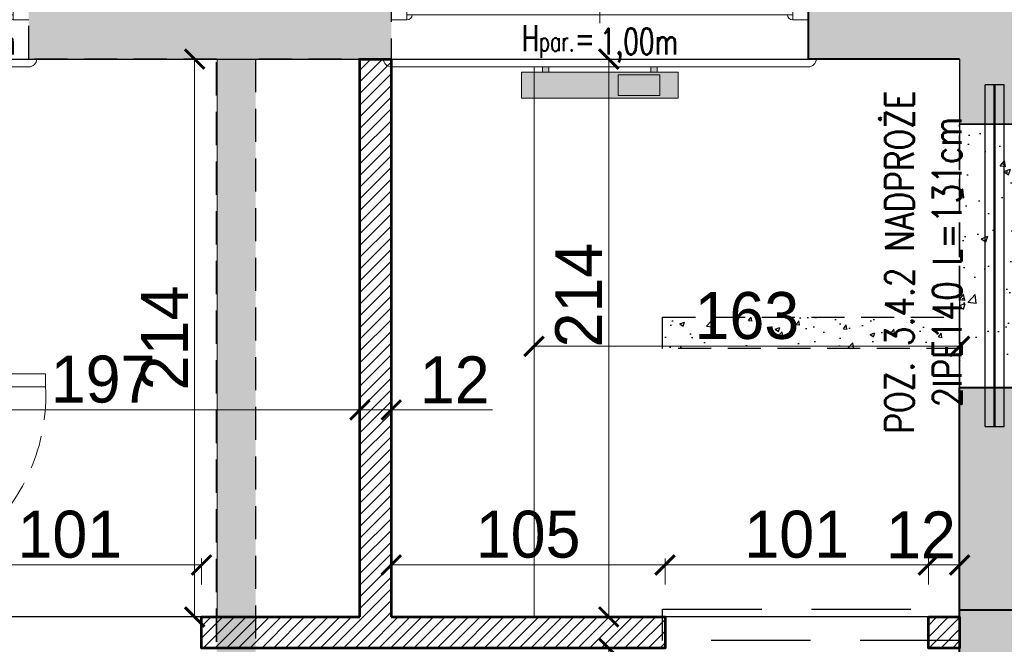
# Model space of a CAD drawing. Header units: millimetres. Extents: x 49320 to 60117, y -4209 to 20568.
# Tile 88 of 252: x 51797 to 52175, y 1765 to 2005. Entities that reach past the tile are written whole.
import ezdxf
from ezdxf.enums import TextEntityAlignment as Align

# ---------------------------------------------------------------- set-up
doc = ezdxf.new("R2010")
doc.units = ezdxf.units.MM
for name, pattern in [('ACAD_ISO02W100', [15, 12, -3]), ('CENTER2', [28.575, 19.05, -3.175, 3.175, -3.175]), ('CONTINOUS', [0]), ('DASHED', [19.05, 12.7, -6.35]), ('HIDDEN', [0.375, 0.25, -0.125])]:
    doc.linetypes.add(name, pattern=pattern)
doc.layers.add('_AA powierzchnia', color=3, linetype='Continuous', lineweight=25, plot=False)
for name, color, linetype, lineweight, true_color in [('_AA rozbiórki', 7, 'DASHED', 25, 0xc73200), ('_AA stolarka proj', 7, 'Continuous', 18, 0x003df5), ('_AA szraf PROJ', 7, 'Continuous', 13, 0x003df5), ('_AA WYMIARY proj', 7, 'CONTINOUS', 18, 0x0037db), ('_AA ściany proj.', 7, 'CONTINOUS', 53, 0x0037db), ('_HD-KRESKOWANIE_PEŁNE', 7, 'Continuous', 0, 0xbfbfbf), ('_HD-PRZEKRÓJ_BUDOWLANA', 7, 'Continuous', 40, 0x616161), ('_mt_naproża i podciągi', 7, 'ACAD_ISO02W100', 35, 0xdf3081), ('A armatura', 7, 'Continuous', 0, 0x0505ff)]:
    doc.layers.add(name, color=color, linetype=linetype, lineweight=lineweight, true_color=true_color)
for name, color, linetype, lineweight in [('_HD-OKNA', 251, 'Continuous', 0), ('_HD-OPISY', 251, 'Continuous', 0), ('_HD-SAN_CO', 251, 'Continuous', 30), ('_HD-SZKŁO_WIDOK', 251, 'Continuous', 18), ('_HD-TWORZYWA_SZTUCZNE_WIDOK', 251, 'Continuous', 18), ('_mt_opisy konstrukcyjne', 7, 'Continuous', 25)]:
    doc.layers.add(name, color=color, linetype=linetype, lineweight=lineweight)
for name, color, linetype in [('e-cad_osie', 6, 'CENTER2'), ('e-cad_stal_kontur', 2, 'Continuous'), ('e-cad_stal_ukryte', 1, 'HIDDEN')]:
    doc.layers.add(name, color=color, linetype=linetype)
doc.styles.add('50', font='romans.shx', dxfattribs={"width": 0.65, "height": 11})
doc.styles.add('_HD_Romans', font='romans.shx', dxfattribs={"width": 0.7, "height": 18})
doc.dimstyles.new('_HD_050_BET_CM', dxfattribs={"dimtxt": 10, "dimasz": 7.5, "dimexe": 2.5, "dimexo": 5, "dimgap": 2.5, "dimtad": 1, "dimdec": 1, "dimrnd": 0.5, "dimtxsty": 'Standard', "dimblk": 'ARCHTICK', "dimcen": 1.25, "dimclre": 208, "dimclrt": 256, "dimadec": 1, "dimazin": 0, "dimtfac": 1, "dimtdec": 1, "dimtix": 1, "dimtmove": 1, "dimatfit": 0, "dimldrblk": 'ARCHTICK', "dimfxl": 7.5, "dimfxlon": 1, "dimlwd": -1, "dimlwe": -1, "dimarcsym": 0})

# ---------------------------------------------------------------- blocks, each defined once
blk = doc.blocks.new('*U10')
at = {"layer": '_HD-OPISY'}
for p, q in [((80, -13), (80, 13.24)), ((80, -57), (80, -13))]:
    blk.add_line(p, q, dxfattribs=at)
at = {"layer": '_HD-SZKŁO_WIDOK'}
for p, q in [((154, 10), (6, 10)), ((154, 8.5), (6, 8.5)), ((154, 3.5), (6, 3.5)), ((154, 2), (6, 2))]:
    blk.add_line(p, q, dxfattribs=at)
at = {"layer": '_HD-TWORZYWA_SZTUCZNE_WIDOK'}
for p, q in [((0, 30), (80, 30)), ((80, 30), (160, 30)), ((0, 12), (6, 12)), ((6, 12), (6, 0)), ((160, 12), (154, 12)), ((154, 12), (154, 0)), ((7.5, 8.5), (7.5, 3.5)), ((152.5, 8.5), (152.5, 3.5)), ((0, 0), (6, 0)), ((160, 0), (154, 0)), ((0, -31), (80, -31)), ((160, -31), (80, -31))]:
    blk.add_line(p, q, dxfattribs=at)
for centre, radius, start, end in [((0, 27), 3, 90, 180), ((160, 27), 3, 0, 90), ((6, 10), 2, 0, 90), ((154, 10), 2, 90, 180), ((6, 2), 2, 270, 0), ((154, 2), 2, 180, 270), ((0, -28), 3, 180, 270), ((160, -28), 3, 270, 0)]:
    blk.add_arc(centre, radius, start, end, dxfattribs=at)
at = {"layer": '_HD-OPISY', "insert": (110, 20.24), "char_height": 10, "width": 33.4799, "attachment_point": 4, "rotation": 180, "style": '_HD_Romans'}
blk.add_mtext('\\pxql;H{\\H0.75x;par.}=', dxfattribs=at)
at = {"layer": '_HD-OPISY', "style": '_HD_Romans', "width": 0.7}
blk.add_attdef('PARAPET', text='', height=10, rotation=180, dxfattribs=at).set_placement((80, 20.24), align=Align.MIDDLE_LEFT)
blk.add_attdef('SZEROKOŚĆ', text='', height=10, rotation=270, dxfattribs=at).set_placement((80, -44.5), align=Align.BOTTOM_CENTER)
blk.add_attdef('WYSOKOŚĆ', text='', height=10, rotation=270, dxfattribs=at).set_placement((77.5, -44.5), align=Align.TOP_CENTER)
blk = doc.blocks.new('*U11')
at = {"layer": '_HD-OPISY'}
for p, q in [((35, -13), (35, 13.24)), ((35, -57), (35, -13))]:
    blk.add_line(p, q, dxfattribs=at)
at = {"layer": '_HD-SZKŁO_WIDOK'}
for p, q in [((64, 10), (6, 10)), ((64, 8.5), (6, 8.5)), ((64, 3.5), (6, 3.5)), ((64, 2), (6, 2))]:
    blk.add_line(p, q, dxfattribs=at)
at = {"layer": '_HD-TWORZYWA_SZTUCZNE_WIDOK'}
for p, q in [((0, 30), (35, 30)), ((35, 30), (70, 30)), ((0, 12), (6, 12)), ((6, 12), (6, 0)), ((70, 12), (64, 12)), ((64, 12), (64, 0)), ((7.5, 8.5), (7.5, 3.5)), ((62.5, 8.5), (62.5, 3.5)), ((0, 0), (6, 0)), ((70, 0), (64, 0)), ((0, -31), (35, -31)), ((70, -31), (35, -31))]:
    blk.add_line(p, q, dxfattribs=at)
for centre, radius, start, end in [((0, 27), 3, 90, 180), ((70, 27), 3, 0, 90), ((6, 10), 2, 0, 90), ((64, 10), 2, 90, 180), ((6, 2), 2, 270, 0), ((64, 2), 2, 180, 270), ((0, -28), 3, 180, 270), ((70, -28), 3, 270, 0)]:
    blk.add_arc(centre, radius, start, end, dxfattribs=at)
at = {"layer": '_HD-OPISY', "insert": (65, 20.24), "char_height": 10, "width": 33.4799, "attachment_point": 4, "rotation": 180, "style": '_HD_Romans'}
blk.add_mtext('\\pxql;H{\\H0.75x;par.}=', dxfattribs=at)
at = {"layer": '_HD-OPISY', "style": '_HD_Romans', "width": 0.7}
blk.add_attdef('PARAPET', text='', height=10, rotation=180, dxfattribs=at).set_placement((35, 20.24), align=Align.MIDDLE_LEFT)
blk.add_attdef('SZEROKOŚĆ', text='', height=10, rotation=270, dxfattribs=at).set_placement((35, -44.5), align=Align.BOTTOM_CENTER)
blk.add_attdef('WYSOKOŚĆ', text='', height=10, rotation=270, dxfattribs=at).set_placement((32.5, -44.5), align=Align.TOP_CENTER)
blk = doc.blocks.new('G$C6B1C4F7D')
at = {"layer": '_AA stolarka proj'}
blk.add_line((44.9, 92.84), (44.9, 54.91), dxfattribs=at)
for points in [[(0, 83.39), (4.99, 83.39), (4.99, 76.4), (0, 76.4)], [(84.81, 83.39), (89.8, 83.39), (89.8, 76.4), (84.81, 76.4)], [(4.99, 79.9), (9.98, 79.9), (9.98, 0.07), (4.99, 0.07)]]:
    blk.add_lwpolyline(points, close=True, dxfattribs=at)
at = {"layer": '_AA stolarka proj', "linetype": 'DASHED'}
blk.add_arc((13.27, 71.7), 71.7, 267.3274, 3.7658, dxfattribs=at)
blk = doc.blocks.new('_ArchTick')
at = {"color": 0, "linetype": 'ByBlock', "const_width": 0.15}
blk.add_lwpolyline([(-0.5, -0.5), (0.5, 0.5)], dxfattribs=at)
blk = doc.blocks.new('*D1552')
at = {"layer": '_AA WYMIARY proj', "color": 208, "ltscale": 3}
for p, q in [((51730.55, 1862.85), (51730.55, 1852.85)), ((51927.58, 1862.85), (51927.58, 1852.85))]:
    blk.add_line(p, q, dxfattribs=at)
at = {"layer": '_AA WYMIARY proj', "ltscale": 3}
blk.add_line((51730.55, 1855.35), (51927.58, 1855.35), dxfattribs=at)
at = {"layer": 'Defpoints', "color": 0}
for p in [(51927.58, 1890.43), (51730.55, 1874.15), (51927.58, 1855.35)]:
    blk.add_point(p, dxfattribs=at)
at = {"layer": '_AA WYMIARY proj', "linetype": 'ByBlock', "xscale": 7.5, "yscale": 7.5, "zscale": 7.5, "rotation": 180}
blk.add_blockref('_ArchTick', (51730.55, 1855.35), dxfattribs=at)
at = {"layer": '_AA WYMIARY proj', "linetype": 'ByBlock', "xscale": 7.5, "yscale": 7.5, "zscale": 7.5}
blk.add_blockref('_ArchTick', (51927.58, 1855.35), dxfattribs=at)
at = {"layer": '_AA WYMIARY proj', "insert": (51829.06, 1867.04), "char_height": 18, "attachment_point": 5}
blk.add_mtext('197', dxfattribs=at)
blk = doc.blocks.new('*D1555')
at = {"layer": '_AA WYMIARY proj', "color": 208, "ltscale": 3}
for p, q in [((51994.36, 1872.24), (51994.36, 1882.24)), ((52157.58, 1872.24), (52157.58, 1882.24))]:
    blk.add_line(p, q, dxfattribs=at)
at = {"layer": '_AA WYMIARY proj', "ltscale": 3}
blk.add_line((51994.36, 1879.74), (52157.58, 1879.74), dxfattribs=at)
at = {"layer": 'Defpoints', "color": 0}
for p in [(52157.58, 1879.74), (51994.36, 1809.75), (52157.58, 1809.75)]:
    blk.add_point(p, dxfattribs=at)
at = {"layer": '_AA WYMIARY proj', "linetype": 'ByBlock', "xscale": 7.5, "yscale": 7.5, "zscale": 7.5, "rotation": 180}
blk.add_blockref('_ArchTick', (51994.36, 1879.74), dxfattribs=at)
at = {"layer": '_AA WYMIARY proj', "linetype": 'ByBlock', "xscale": 7.5, "yscale": 7.5, "zscale": 7.5}
blk.add_blockref('_ArchTick', (52157.58, 1879.74), dxfattribs=at)
at = {"layer": '_AA WYMIARY proj', "insert": (52075.97, 1891.44), "char_height": 18, "attachment_point": 5}
blk.add_mtext('163', dxfattribs=at)
blk = doc.blocks.new('*D1556')
at = {"layer": '_AA WYMIARY proj', "color": 208, "ltscale": 3}
for p, q in [((51927.58, 1862.85), (51927.58, 1852.85)), ((51939.58, 1862.85), (51939.58, 1852.85))]:
    blk.add_line(p, q, dxfattribs=at)
at = {"layer": '_AA WYMIARY proj', "ltscale": 3}
for q in [(51927.58, 1855.35), (51978.37, 1855.35)]:
    blk.add_line((51939.58, 1855.35), q, dxfattribs=at)
at = {"layer": 'Defpoints', "color": 0}
for p in [(51927.58, 1979.48), (51939.58, 1979.48), (51927.58, 1855.35)]:
    blk.add_point(p, dxfattribs=at)
at = {"layer": '_AA WYMIARY proj', "linetype": 'ByBlock', "xscale": 7.5, "yscale": 7.5, "zscale": 7.5, "rotation": 180}
blk.add_blockref('_ArchTick', (51927.58, 1855.35), dxfattribs=at)
at = {"layer": '_AA WYMIARY proj', "linetype": 'ByBlock', "xscale": 7.5, "yscale": 7.5, "zscale": 7.5}
blk.add_blockref('_ArchTick', (51939.58, 1855.35), dxfattribs=at)
at = {"layer": '_AA WYMIARY proj', "insert": (51963.91, 1866.89), "char_height": 18, "attachment_point": 5}
blk.add_mtext('12', dxfattribs=at)
blk = doc.blocks.new('*D1557')
at = {"layer": '_AA WYMIARY proj', "color": 208, "ltscale": 3}
for p, q in [((51939.58, 1788.36), (51939.58, 1798.36)), ((52044.58, 1788.36), (52044.58, 1798.36))]:
    blk.add_line(p, q, dxfattribs=at)
at = {"layer": '_AA WYMIARY proj', "ltscale": 3}
blk.add_line((51939.58, 1795.86), (52044.58, 1795.86), dxfattribs=at)
at = {"layer": 'Defpoints', "color": 0}
for p in [(52044.58, 1795.86), (51939.58, 1775.93), (52044.58, 1775.93)]:
    blk.add_point(p, dxfattribs=at)
at = {"layer": '_AA WYMIARY proj', "linetype": 'ByBlock', "xscale": 7.5, "yscale": 7.5, "zscale": 7.5, "rotation": 180}
blk.add_blockref('_ArchTick', (51939.58, 1795.86), dxfattribs=at)
at = {"layer": '_AA WYMIARY proj', "linetype": 'ByBlock', "xscale": 7.5, "yscale": 7.5, "zscale": 7.5}
blk.add_blockref('_ArchTick', (52044.58, 1795.86), dxfattribs=at)
at = {"layer": '_AA WYMIARY proj', "insert": (51992.08, 1807.55), "char_height": 18, "attachment_point": 5}
blk.add_mtext('105', dxfattribs=at)
blk = doc.blocks.new('*D1558')
at = {"layer": '_AA WYMIARY proj', "color": 208, "ltscale": 3}
for p, q in [((52044.58, 1788.36), (52044.58, 1798.36)), ((52145.58, 1788.36), (52145.58, 1798.36))]:
    blk.add_line(p, q, dxfattribs=at)
at = {"layer": '_AA WYMIARY proj', "ltscale": 3}
blk.add_line((52044.58, 1795.86), (52145.58, 1795.86), dxfattribs=at)
at = {"layer": 'Defpoints', "color": 0}
for p in [(52145.58, 1795.86), (52044.58, 1775.93), (52145.58, 1775.93)]:
    blk.add_point(p, dxfattribs=at)
at = {"layer": '_AA WYMIARY proj', "linetype": 'ByBlock', "xscale": 7.5, "yscale": 7.5, "zscale": 7.5, "rotation": 180}
blk.add_blockref('_ArchTick', (52044.58, 1795.86), dxfattribs=at)
at = {"layer": '_AA WYMIARY proj', "linetype": 'ByBlock', "xscale": 7.5, "yscale": 7.5, "zscale": 7.5}
blk.add_blockref('_ArchTick', (52145.58, 1795.86), dxfattribs=at)
at = {"layer": '_AA WYMIARY proj', "insert": (52095.08, 1807.55), "char_height": 18, "attachment_point": 5}
blk.add_mtext('101', dxfattribs=at)
blk = doc.blocks.new('*D1559')
at = {"layer": '_AA WYMIARY proj', "color": 208, "ltscale": 3}
for p, q in [((52145.58, 1788.36), (52145.58, 1798.36)), ((52157.58, 1788.36), (52157.58, 1798.36))]:
    blk.add_line(p, q, dxfattribs=at)
at = {"layer": '_AA WYMIARY proj', "ltscale": 3}
blk.add_line((52145.58, 1795.86), (52157.58, 1795.86), dxfattribs=at)
at = {"layer": 'Defpoints', "color": 0}
for p in [(52157.58, 1795.86), (52145.58, 1775.93), (52157.58, 1775.93)]:
    blk.add_point(p, dxfattribs=at)
at = {"layer": '_AA WYMIARY proj', "linetype": 'ByBlock', "xscale": 7.5, "yscale": 7.5, "zscale": 7.5, "rotation": 180}
blk.add_blockref('_ArchTick', (52145.58, 1795.86), dxfattribs=at)
at = {"layer": '_AA WYMIARY proj', "linetype": 'ByBlock', "xscale": 7.5, "yscale": 7.5, "zscale": 7.5}
blk.add_blockref('_ArchTick', (52157.58, 1795.86), dxfattribs=at)
at = {"layer": '_AA WYMIARY proj', "insert": (52142.73, 1807.4), "char_height": 18, "attachment_point": 5}
blk.add_mtext('12', dxfattribs=at)
blk = doc.blocks.new('*D1560')
at = {"layer": '_AA WYMIARY proj', "color": 208, "ltscale": 3}
for p, q in [((52015.5, 1989.93), (52025.5, 1989.93)), ((52015.5, 1775.93), (52025.5, 1775.93))]:
    blk.add_line(p, q, dxfattribs=at)
at = {"layer": '_AA WYMIARY proj', "ltscale": 3}
blk.add_line((52023, 1989.93), (52023, 1775.93), dxfattribs=at)
at = {"layer": 'Defpoints', "color": 0}
for p in [(51939.58, 1989.93), (51939.58, 1775.93), (52023, 1775.93)]:
    blk.add_point(p, dxfattribs=at)
at = {"layer": '_AA WYMIARY proj', "linetype": 'ByBlock', "xscale": 7.5, "yscale": 7.5, "zscale": 7.5}
for p, rotation in [((52023, 1989.93), 90), ((52023, 1775.93), 270)]:
    blk.add_blockref('_ArchTick', p, dxfattribs=dict(at, rotation=rotation))
at = {"layer": '_AA WYMIARY proj', "insert": (52011.46, 1899.39), "char_height": 18, "attachment_point": 5, "rotation": 90}
blk.add_mtext('214', dxfattribs=at)
blk = doc.blocks.new('*D1564')
at = {"layer": '_AA WYMIARY proj', "ltscale": 3}
blk.add_line((51864.18, 1989.93), (51864.18, 1775.93), dxfattribs=at)
at = {"layer": '_AA WYMIARY proj', "color": 208, "ltscale": 3}
for p, q in [((51865.24, 1989.93), (51866.68, 1989.93)), ((51861.81, 1775.93), (51861.68, 1775.93))]:
    blk.add_line(p, q, dxfattribs=at)
at = {"layer": 'Defpoints', "color": 0}
for p in [(51860.24, 1989.93), (51864.18, 1775.93), (51866.81, 1775.93)]:
    blk.add_point(p, dxfattribs=at)
at = {"layer": '_AA WYMIARY proj', "linetype": 'ByBlock', "xscale": 7.5, "yscale": 7.5, "zscale": 7.5}
for p, rotation in [((51864.18, 1989.93), 90), ((51864.18, 1775.93), 270)]:
    blk.add_blockref('_ArchTick', p, dxfattribs=dict(at, rotation=rotation))
at = {"layer": '_AA WYMIARY proj', "insert": (51852.64, 1882.93), "char_height": 18, "attachment_point": 5, "rotation": 90}
blk.add_mtext('214', dxfattribs=at)
blk = doc.blocks.new('*D1565')
at = {"layer": '_AA WYMIARY proj', "color": 208, "ltscale": 3}
for p, q in [((51765.81, 1788.36), (51765.81, 1798.36)), ((51866.81, 1788.36), (51866.81, 1798.36))]:
    blk.add_line(p, q, dxfattribs=at)
at = {"layer": '_AA WYMIARY proj', "ltscale": 3}
blk.add_line((51866.81, 1795.86), (51765.81, 1795.86), dxfattribs=at)
at = {"layer": 'Defpoints', "color": 0}
for p in [(51765.81, 1795.86), (51765.81, 1775.93), (51866.81, 1775.93)]:
    blk.add_point(p, dxfattribs=at)
at = {"layer": '_AA WYMIARY proj', "linetype": 'ByBlock', "xscale": 7.5, "yscale": 7.5, "zscale": 7.5, "rotation": 180}
blk.add_blockref('_ArchTick', (51765.81, 1795.86), dxfattribs=at)
at = {"layer": '_AA WYMIARY proj', "linetype": 'ByBlock', "xscale": 7.5, "yscale": 7.5, "zscale": 7.5}
blk.add_blockref('_ArchTick', (51866.81, 1795.86), dxfattribs=at)
at = {"layer": '_AA WYMIARY proj', "insert": (51816.31, 1807.55), "char_height": 18, "attachment_point": 5}
blk.add_mtext('101', dxfattribs=at)
blk = doc.blocks.new('*D1583')
at = {"layer": '_AA WYMIARY proj', "color": 208, "ltscale": 3}
for p, q in [((52015.5, 1763.93), (52025.5, 1763.93)), ((52015.5, 1337.93), (52025.5, 1337.93))]:
    blk.add_line(p, q, dxfattribs=at)
at = {"layer": '_AA WYMIARY proj', "ltscale": 3}
blk.add_line((52023, 1337.93), (52023, 1763.93), dxfattribs=at)
at = {"layer": 'Defpoints', "color": 0}
for p in [(51948.26, 1763.93), (52023, 1763.93), (51941.79, 1337.93)]:
    blk.add_point(p, dxfattribs=at)
at = {"layer": '_AA WYMIARY proj', "linetype": 'ByBlock', "xscale": 7.5, "yscale": 7.5, "zscale": 7.5}
for p, rotation in [((52023, 1763.93), 90), ((52023, 1337.93), 270)]:
    blk.add_blockref('_ArchTick', p, dxfattribs=dict(at, rotation=rotation))
at = {"layer": '_AA WYMIARY proj', "insert": (52011.31, 1550.93), "char_height": 18, "attachment_point": 5, "rotation": 90}
blk.add_mtext('426', dxfattribs=at)

msp = doc.modelspace()

# ---------------------------------------------------------------- hatches: boundary and pattern name
at = {"layer": '_AA rozbiórki', "ltscale": 3}
h = msp.add_hatch(dxfattribs=at)
h.set_pattern_fill('AR-CONC', color=256, scale=0.14)
h.set_pattern_definition([(50, (0, 3644.933), (25.505854, -2.231472), [2.667, -29.337]), (355, (0, 3644.933), (-4.934079, 26.747958), [2.1336, -23.469682]), (100.451445, (2.125, 3644.747), (20.571775, 24.516485), [2.266601, -24.932634]), (46.1842, (0, 3652.045), (37.951066, -5.885926), [4.0005, -44.0055]), (96.63556, (3.163, 3651.554), (33.23658, 34.639657), [3.399903, -37.398985]), (351.18415, (0, 3652.045), (33.23658, 34.639657), [3.200395, -35.204362]), (21, (3.556, 3650.267), (21.226015, -14.317128), [2.667, -29.337]), (326, (3.556, 3650.267), (8.652284, 25.786315), [2.1336, -23.4696]), (71.451445, (5.325, 3649.074), (29.878299, 11.469188), [2.266601, -24.932591]), (37.5, (0, 3644.933), (0.4324045, 11.8377054), [0, -23.18512, 0, -23.8252, 0, -23.5585]), (7.5, (0, 3644.933), (9.3547528, 14.0252805), [0, -13.58392, 0, -22.65172, 0, -8.9789]), (327.5, (-7.93, 3644.933), (18.9826833, -0.8020242), [0, -8.89, 0, -27.7368, 0, -36.8046]), (317.5, (-11.486, 3644.933), (20.7380854, 3.559709), [0, -11.557, 0, -18.42008, 0, -26.1366])])
h.paths.add_polyline_path([(51872.79, 1989.93), (51887.58, 1989.93), (51887.58, 1560.93), (51857.58, 1560.93), (51857.58, 1479.93), (51935.58, 1479.93), (51935.58, 1467.93), (51857.58, 1467.93), (51857.58, 1337.93), (51842.58, 1337.93), (51842.58, 1349.93), (51842.58, 1575.93), (51872.58, 1575.93)])
h = msp.add_hatch(dxfattribs=at)
h.set_pattern_fill('AR-CONC', color=256, scale=0.14)
h.set_pattern_definition([(50, (0, 1144.933), (25.505854, -2.231472), [2.667, -29.337]), (355, (0, 1144.933), (-4.934079, 26.747958), [2.1336, -23.469682]), (100.451445, (2.125, 1144.747), (20.571775, 24.516485), [2.266601, -24.932634]), (46.1842, (0, 1152.045), (37.951066, -5.885926), [4.0005, -44.0055]), (96.63556, (3.163, 1151.554), (33.23658, 34.639657), [3.399903, -37.398985]), (351.18415, (0, 1152.045), (33.23658, 34.639657), [3.200395, -35.204362]), (21, (3.556, 1150.267), (21.226015, -14.317128), [2.667, -29.337]), (326, (3.556, 1150.267), (8.652284, 25.786315), [2.1336, -23.4696]), (71.451445, (5.325, 1149.074), (29.878299, 11.469188), [2.266601, -24.932591]), (37.5, (0, 1144.933), (0.4324045, 11.8377054), [0, -23.18512, 0, -23.8252, 0, -23.5585]), (7.5, (0, 1144.933), (9.3547528, 14.0252805), [0, -13.58392, 0, -22.65172, 0, -8.9789]), (327.5, (-7.93, 1144.933), (18.9826833, -0.8020242), [0, -8.89, 0, -27.7368, 0, -36.8046]), (317.5, (-11.486, 1144.933), (20.7380854, 3.559709), [0, -11.557, 0, -18.42008, 0, -26.1366])])
h.paths.add_polyline_path([(52157.58, 1873.66), (52199.58, 1873.66), (52199.58, 1964.93), (52157.58, 1964.93)])
h = msp.add_hatch(dxfattribs=at)
h.set_pattern_fill('AR-CONC', color=256, scale=0.1)
h.set_pattern_definition([(50, (0, 1144.933), (18.218467, -1.5939086), [1.905, -20.955]), (355, (0, 1144.933), (-3.524342, 19.1056845), [1.524, -16.7640584]), (100.451445, (1.518, 1144.8), (14.694125, 17.511775), [1.619001, -17.8090245]), (46.1842, (0, 1150.013), (27.107904, -4.204233), [2.8575, -31.4325]), (96.63556, (2.26, 1149.663), (23.740413, 24.742612), [2.428502, -26.713561]), (351.18415, (0, 1150.013), (23.740413, 24.742612), [2.285997, -25.145973]), (21, (2.54, 1148.743), (15.161439, -10.22652), [1.905, -20.955]), (326, (2.54, 1148.743), (6.180203, 18.4187966), [1.524, -16.764]), (71.451445, (3.803, 1147.89), (21.341642, 8.192277), [1.619001, -17.808994]), (37.5, (0, 1144.933), (0.3088603, 8.4555039), [0, -16.5608, 0, -17.018, 0, -16.8275]), (7.5, (0, 1144.933), (6.6819663, 10.0180575), [0, -9.7028, 0, -16.1798, 0, -6.4135]), (327.5, (-5.664, 1144.933), (13.5590595, -0.5728744), [0, -6.35, 0, -19.812, 0, -26.289]), (317.5, (-8.204, 1144.933), (14.8129181, 2.542649), [0, -8.255, 0, -13.1572, 0, -18.669])])
h.paths.add_polyline_path([(52043.58, 1666.93), (52157.58, 1666.93), (52157.58, 1654.93), (52043.58, 1654.93)])
h.paths.add_polyline_path([(52043.58, 1890.93), (52157.58, 1890.93), (52157.58, 1878.93), (52043.58, 1878.93)])
at = {"layer": '_AA szraf PROJ', "ltscale": 3, "transparency": 33554687}
h = msp.add_hatch(dxfattribs=at)
h.set_pattern_fill('ANSI31', color=256)
h.set_pattern_definition([(45, (-1, 3642.331), (-2.24506403, 2.24506403), [])])
h.paths.add_polyline_path([(51659.58, 1633.89), (51941.79, 1633.89), (51941.79, 1337.93), (51848.79, 1337.93), (51848.79, 1349.93), (51929.79, 1349.93), (51929.79, 1621.89), (51659.58, 1621.89)])
h.paths.add_polyline_path([(51591.58, 1775.93), (51765.81, 1775.93), (51765.81, 1763.93), (51591.58, 1763.93)])
h.paths.add_polyline_path([(51743.63, 1730.89), (51755.63, 1730.89), (51755.63, 1763.93), (51743.63, 1763.93)])
h.paths.add_polyline_path([(51866.81, 1775.93), (52044.58, 1775.93), (52044.58, 1763.93), (51866.81, 1763.93)])
h.paths.add_polyline_path([(51743.63, 1633.89), (51755.63, 1633.89), (51755.63, 1639.89), (51743.63, 1639.89)])
h.paths.add_polyline_path([(52145.58, 1775.93), (52157.58, 1775.93), (52157.58, 1763.93), (52145.58, 1763.93)])
h.paths.add_polyline_path([(51939.58, 1989.93), (51927.58, 1989.93), (51927.58, 1775.93), (51939.58, 1775.93)])
h.paths.add_polyline_path([(51724.55, 1989.93), (51730.55, 1989.93), (51730.55, 1978.27), (51724.55, 1978.27)])
h.paths.add_polyline_path([(51724.55, 1888.27), (51730.58, 1888.27), (51730.58, 1874.15), (51724.55, 1874.15)])
h.paths.add_polyline_path([(51724.55, 1784.15), (51730.55, 1784.15), (51730.55, 1775.93), (51724.55, 1775.93)])
at = {"layer": '_HD-KRESKOWANIE_PEŁNE', "ltscale": 3, "transparency": 33554687}
h = msp.add_hatch(color=256, dxfattribs=at)
h.dxf.hatch_style = 1
h.paths.add_polyline_path([(51887.58, 1989.93), (51872.58, 1989.93), (51851.9, 1989.93), (51803.58, 1989.93), (51800.58, 1989.93), (51800.58, 2004.93), (51800.58, 2016.93), (51797.58, 2016.93), (51797.58, 2044.93), (51800.58, 2044.93), (51803.58, 2044.93), (51936.58, 2044.93), (51939.58, 2044.93), (51942.58, 2044.93), (51942.58, 2016.93), (51939.58, 2016.93), (51939.58, 2004.93), (51939.58, 1989.93), (51936.58, 1989.93), (51918.68, 1989.93), (51906.68, 1989.93)])
h = msp.add_hatch(color=256, dxfattribs=at)
h.dxf.hatch_style = 1
edge = h.paths.add_edge_path()
edge.add_line((52199.58, 1778.53), (52199.58, 1766.53))
edge.add_line((52199.58, 1766.53), (52199.58, 1582.53))
edge.add_line((52199.58, 1582.53), (52199.58, 1570.53))
edge.add_line((52199.58, 1570.53), (52199.58, 1535.77))
edge.add_line((52199.58, 1535.77), (52199.58, 1373.93))
edge.add_line((52199.58, 1373.93), (52240.58, 1373.93))
edge.add_line((52240.58, 1373.93), (52271.08, 1373.93))
edge.add_line((52271.08, 1373.93), (52271.08, 1337.93))
edge.add_line((52271.08, 1337.93), (52250.08, 1337.93))
edge.add_line((52250.08, 1337.93), (52235.08, 1337.93))
edge.add_line((52235.08, 1337.93), (52207.58, 1337.93))
edge.add_line((52207.58, 1337.93), (52207.58, 1330.93))
edge.add_line((52207.58, 1330.93), (52159.58, 1330.93))
edge.add_line((52159.58, 1330.93), (52159.58, 1337.93))
edge.add_line((52159.58, 1337.93), (52127.58, 1337.93))
edge.add_line((52127.58, 1337.93), (52127.58, 1343.93))
edge.add_line((52127.58, 1343.93), (52127.58, 1349.93))
edge.add_line((52127.58, 1349.93), (52127.58, 1365.93))
edge.add_line((52127.58, 1365.93), (52127.58, 1381.93))
edge.add_line((52127.58, 1381.93), (52157.58, 1381.93))
edge.add_line((52157.58, 1381.93), (52157.58, 1467.93))
edge.add_line((52157.58, 1467.93), (52157.58, 1479.93))
edge.add_line((52157.58, 1479.93), (52157.58, 1535.77))
edge.add_line((52157.58, 1535.77), (52157.58, 1556.93))
edge.add_line((52157.58, 1556.93), (52157.44, 1556.93))
edge.add_line((52157.44, 1556.93), (52157.44, 1568.93))
edge.add_line((52157.44, 1568.93), (52157.58, 1575.05))
edge.add_line((52157.58, 1575.05), (52157.58, 1611.93))
edge.add_line((52157.58, 1611.93), (52157.58, 1618.05))
edge.add_line((52157.58, 1618.05), (52157.58, 1654.93))
edge.add_line((52157.58, 1654.93), (52157.58, 1666.93))
edge.add_line((52157.58, 1666.93), (52157.58, 1699.18))
edge.add_line((52157.58, 1699.18), (52157.58, 1766.53))
edge.add_line((52157.58, 1766.53), (52157.58, 1766.93))
edge.add_line((52157.58, 1766.93), (52157.58, 1778.53))
edge.add_line((52157.58, 1863.93), (52199.58, 1863.93))
h.paths.add_polyline_path([(52096.58, 2016.93), (52099.58, 2016.93), (52099.58, 2004.93), (52099.58, 1989.93), (52102.58, 1989.93), (52157.58, 1989.93), (52157.58, 1964.93), (52199.58, 1964.93), (52199.58, 1989.93), (52252.58, 1989.93), (52255.58, 1989.93), (52255.58, 2004.93), (52255.58, 2016.93), (52258.58, 2016.93), (52258.58, 2044.93), (52255.58, 2044.93), (52252.58, 2044.93), (52102.58, 2044.93), (52099.58, 2044.93), (52096.58, 2044.93)])
at = {"layer": '_HD-KRESKOWANIE_PEŁNE', "transparency": 33554687}
h = msp.add_hatch(color=256, dxfattribs=at)
h.dxf.hatch_style = 1
h.paths.add_polyline_path([(52049.58, 1984.93), (52049.58, 1974.93), (51989.58, 1974.93), (51989.58, 1984.93)])
h.paths.add_polyline_path([(52041.58, 1984.93), (52041.58, 1986.93), (52039.08, 1986.93), (52039.08, 1984.93)])
h.paths.add_polyline_path([(51997.58, 1984.93), (51997.58, 1986.93), (52000.08, 1986.93), (52000.08, 1984.93)])

# ---------------------------------------------------------------- linework, layer by layer
at = {"layer": '_AA powierzchnia', "ltscale": 3}
for points in [[(51591.58, 1989.93), (51724.55, 1989.93), (51724.55, 1978.27), (51730.55, 1978.27), (51730.55, 1989.93), (51800.58, 1989.93), (51927.58, 1989.93), (51927.58, 1775.93), (51765.81, 1775.93), (51730.55, 1775.94), (51730.55, 1784.15), (51724.55, 1784.15), (51724.55, 1775.93), (51591.58, 1775.93), (51591.58, 1879.93), (51724.55, 1879.93), (51724.55, 1874.15), (51730.55, 1874.15), (51730.55, 1888.27), (51724.55, 1888.27), (51724.55, 1885.93), (51591.58, 1885.93), (51591.58, 1989.93)], [(51939.58, 1989.93), (52157.58, 1989.93), (52157.58, 1964.93), (52199.58, 1964.93), (52199.58, 1989.93), (52479.58, 1989.93), (52479.58, 1830.83), (52199.58, 1830.93), (52199.58, 1863.93), (52157.58, 1863.93), (52157.58, 1775.93), (51939.58, 1775.93), (51939.58, 1989.93)]]:
    msp.add_lwpolyline(points, dxfattribs=at)
at = {"layer": '_AA rozbiórki'}
msp.add_line((52157.58, 1778.93), (52157.58, 1795.93), dxfattribs=at)
for points in [[(51842.58, 1337.93), (51842.58, 1575.93), (51872.58, 1575.93), (51872.58, 1989.93), (51800.58, 1989.93), (51800.58, 2016.93), (51797.58, 2016.93), (51797.58, 2044.93), (51942.58, 2044.93), (51942.58, 2016.93), (51939.58, 2016.93), (51939.58, 1989.93), (51887.58, 1989.93), (51887.58, 1560.93), (51857.58, 1560.93), (51857.58, 1479.93), (51935.58, 1479.93), (51935.58, 1467.93), (51857.58, 1467.93), (51857.58, 1337.93)], [(52157.58, 1863.93), (52199.58, 1863.93), (52199.58, 1964.93), (52157.58, 1964.93)], [(52043.58, 1890.93), (52157.58, 1890.93), (52157.58, 1878.93), (52043.58, 1878.93)]]:
    msp.add_lwpolyline(points, close=True, dxfattribs=at)
msp.add_lwpolyline([(51872.79, 1989.93), (51887.58, 1989.93), (51887.58, 1560.93), (51857.58, 1560.93), (51857.58, 1479.93), (51935.58, 1479.93), (51935.58, 1467.93), (51857.58, 1467.93), (51857.58, 1337.93), (51842.58, 1337.93), (51842.58, 1349.93), (51842.58, 1575.93), (51872.58, 1575.93), (51872.79, 1989.93)], dxfattribs=at)
at = {"layer": '_AA rozbiórki', "ltscale": 3}
msp.add_lwpolyline([(52043.58, 1778.93), (52157.58, 1778.93), (52157.58, 1766.93), (52043.58, 1766.93)], close=True, dxfattribs=at)
at = {"layer": '_AA ściany proj.', "ltscale": 3}
for points in [[(51927.58, 1775.93), (51927.58, 1989.93), (51939.58, 1989.93), (51939.58, 1775.93)], [(51939.58, 1775.93), (52044.58, 1775.93), (52044.58, 1763.93), (51866.81, 1763.93), (51866.81, 1775.93), (51927.58, 1775.93)]]:
    msp.add_lwpolyline(points, dxfattribs=at)
msp.add_lwpolyline([(52145.58, 1775.93), (52157.58, 1775.93), (52157.58, 1763.93), (52145.58, 1763.93)], close=True, dxfattribs=at)
at = {"layer": '_HD-PRZEKRÓJ_BUDOWLANA', "ltscale": 1.5}
for p, q in [((52099.58, 1989.93), (52099.58, 2016.93)), ((52157.58, 1989.93), (52099.58, 1989.93)), ((52157.58, 1666.93), (52157.58, 1863.93)), ((52157.58, 1863.93), (52199.58, 1863.93)), ((52157.58, 1766.93), (52157.58, 1778.93))]:
    msp.add_line(p, q, dxfattribs=at)
at = {"layer": '_HD-PRZEKRÓJ_BUDOWLANA', "ltscale": 3}
msp.add_line((52199.58, 1778.53), (52157.58, 1778.53), dxfattribs=at)
at = {"layer": '_HD-SAN_CO', "lineweight": 20}
for points in [[(51997.58, 1984.93), (51997.58, 1986.93), (52000.08, 1986.93), (52000.08, 1984.93), (51997.58, 1984.93)], [(52041.58, 1984.93), (52041.58, 1986.93), (52039.08, 1986.93), (52039.08, 1984.93), (52041.58, 1984.93)]]:
    msp.add_lwpolyline(points, dxfattribs=at)
for points in [[(52049.58, 1984.93), (52049.58, 1984.93), (52049.58, 1974.93), (51989.58, 1974.93), (51989.58, 1984.93)], [(52042.58, 1983.93), (52042.58, 1983.93), (52042.58, 1975.93), (52026.58, 1975.93), (52026.58, 1983.93)]]:
    msp.add_lwpolyline(points, close=True, dxfattribs=at)
at = {"layer": '_mt_naproża i podciągi', "ltscale": 1.111111}
msp.add_lwpolyline([(52157.58, 1964.93), (52199.58, 1964.93), (52199.58, 1863.93), (52157.58, 1863.93)], close=True, dxfattribs=at)
at = {"layer": 'A armatura'}
for points in [[(51872.79, 1989.93), (51927.58, 1989.93), (51927.58, 1775.93), (51872.79, 1775.93)], [(51939.58, 1986.93), (51994.36, 1986.93), (51994.36, 1775.93), (51939.58, 1775.93)]]:
    msp.add_lwpolyline(points, close=True, dxfattribs=at)
at = {"layer": 'e-cad_osie', "ltscale": 0.8}
msp.add_lwpolyline([(52171, 1848.99), (52171, 1979.99)], dxfattribs=at)
at = {"layer": 'e-cad_stal_kontur', "ltscale": 0.8}
for points in [[(52167.35, 1848.99), (52167.35, 1979.99)], [(52174.65, 1979.99), (52167.35, 1979.99)], [(52174.65, 1848.99), (52174.65, 1979.99)], [(52167.35, 1848.99), (52174.65, 1848.99)]]:
    msp.add_lwpolyline(points, dxfattribs=at)
at = {"layer": 'e-cad_stal_ukryte', "ltscale": 0.8}
for points in [[(52170.77, 1848.99), (52170.77, 1979.99)], [(52171.24, 1848.99), (52171.24, 1979.99)]]:
    msp.add_lwpolyline(points, dxfattribs=at)

# ---------------------------------------------------------------- block references
at = {"layer": '_AA stolarka proj', "xscale": -1.002227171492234, "yscale": 1.002227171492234, "zscale": 1.002227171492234, "rotation": 89.99999999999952}
msp.add_blockref('G$C6B1C4F7D', (51807.08, 1874.15), dxfattribs=at)
at = {"layer": '_HD-OKNA', "rotation": 180}
for name, p, values in [('*U11', (51800.58, 2016.93), {'SZEROKOŚĆ': '70', 'WYSOKOŚĆ': '160', 'PARAPET': '1,00m'}), ('*U10', (52099.58, 2016.93), {'SZEROKOŚĆ': '160', 'WYSOKOŚĆ': '160', 'PARAPET': '1,00m'})]:
    msp.add_blockref(name, p, dxfattribs=at).add_auto_attribs(values)

# ---------------------------------------------------------------- texts
at = {"layer": '_mt_opisy konstrukcyjne', "insert": (52158.29, 1912.07), "char_height": 11, "width": 189.3949, "attachment_point": 8, "rotation": 90, "style": '50'}
msp.add_mtext('\\pxqc,t11,12;{\\W0.8;POZ. 3.4.2 NADPROŻE 2IPE140 L=131cm\\W1;\\fArial Narrow|b0|i0|c238|p34; }', dxfattribs=at)

# ---------------------------------------------------------------- dimensions: what is measured, and where the dimension line sits
at = {"layer": '_AA WYMIARY proj', "ltscale": 3}
for base, p1, p2, picture, middle in [((51864.18, 1775.93), (51860.24, 1989.93), (51866.81, 1775.93), '*D1564', (51852.64, 1882.93)), ((52023, 1763.93), (51941.79, 1337.93), (51948.26, 1763.93), '*D1583', (52011.31, 1550.93))]:
    dim = msp.add_linear_dim(base=base, p1=p1, p2=p2, angle=90, dimstyle='_HD_050_BET_CM', override={"dimtxt": 18, "dimclrd": 256}, dxfattribs=at)
    dim.commit()
    dim.dimension.update_dxf_attribs({"geometry": picture, "text_midpoint": middle})
dim = msp.add_linear_dim(base=(52023, 1775.93), p1=(51939.58, 1989.93), p2=(51939.58, 1775.93), angle=90, dimstyle='_HD_050_BET_CM', override={"dimtxt": 18, "dimclrd": 256}, dxfattribs=at)
dim.commit()
dim.dimension.update_dxf_attribs({"geometry": '*D1560', "text_midpoint": (52023, 1899.39), "dimtype": 160})
for base, p1, p2, picture, middle in [((51927.58, 1855.35), (51939.58, 1979.48), (51927.58, 1979.48), '*D1556', (51963.91, 1866.85)), ((52157.58, 1795.86), (52145.58, 1775.93), (52157.58, 1775.93), '*D1559', (52142.73, 1795.86))]:
    dim = msp.add_linear_dim(base=base, p1=p1, p2=p2, dimstyle='_HD_050_BET_CM', override={"dimtxt": 18, "dimclrd": 256}, dxfattribs=at)
    dim.commit()
    dim.dimension.update_dxf_attribs({"geometry": picture, "text_midpoint": middle, "dimtype": 160})
for base, p1, p2, picture, middle in [((52157.58, 1879.74), (51994.36, 1809.75), (52157.58, 1809.75), '*D1555', (52075.97, 1891.44)), ((51927.58, 1855.35), (51730.55, 1874.15), (51927.58, 1890.43), '*D1552', (51829.06, 1867.04)), ((51765.81, 1795.86), (51866.81, 1775.93), (51765.81, 1775.93), '*D1565', (51816.31, 1807.55)), ((52044.58, 1795.86), (51939.58, 1775.93), (52044.58, 1775.93), '*D1557', (51992.08, 1807.55)), ((52145.58, 1795.86), (52044.58, 1775.93), (52145.58, 1775.93), '*D1558', (52095.08, 1807.55))]:
    dim = msp.add_linear_dim(base=base, p1=p1, p2=p2, dimstyle='_HD_050_BET_CM', override={"dimtxt": 18, "dimclrd": 256}, dxfattribs=at)
    dim.commit()
    dim.dimension.update_dxf_attribs({"geometry": picture, "text_midpoint": middle})

doc.saveas('drawing.dxf')
